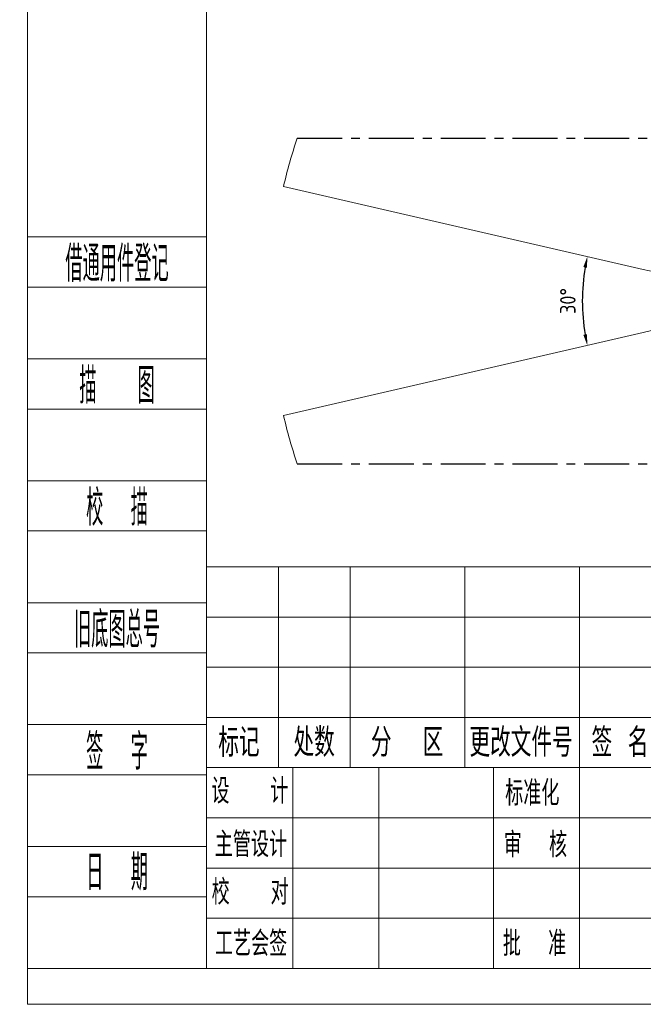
# Model space of a CAD drawing. Header units: millimetres. Extents: x 35469 to 44263, y -24881 to -16268.
# Tile 1 of 231: x 35469 to 37991, y -24881 to -20899. Entities that reach past the tile are written whole.
import ezdxf
from ezdxf.enums import TextEntityAlignment as Align

# ---------------------------------------------------------------- set-up
doc = ezdxf.new("R2010")
doc.units = ezdxf.units.MM
doc.header["$LTSCALE"] = 0.3175
doc.linetypes.add('ACAD_ISO10W100', pattern=[18, 12, -3, 0, -3])
doc.linetypes.add('CENTER', pattern=[50.8, 31.75, -6.35, 6.35, -6.35])
for name, color, linetype, lineweight in [('1轮廓实线层', 7, 'Continuous', 18), ('2细线层', 4, 'Continuous', 13), ('6文字层', 3, 'Continuous', 13), ('7标注层', 4, 'Continuous', 13), ('L2', 6, 'Continuous', 13), ('中心线', 4, 'ACAD_ISO10W100', 20), ('图框层', 7, 'Continuous', 18)]:
    doc.layers.add(name, color=color, linetype=linetype, lineweight=lineweight)
doc.styles.add('PC_TEXTSTYLE', font='ISOCP.SHX', dxfattribs={"width": 0.707, "bigfont": 'GBCBIG.SHX'})
doc.styles.add('仿宋体', font='txt')
doc.styles.add('标准汉字', font='gbenor.shx', dxfattribs={"bigfont": 'gbcbig.shx'})
doc.dimstyles.new('M1：18', dxfattribs={"dimscale": 18, "dimtxt": 3.5, "dimasz": 2.5, "dimexe": 2, "dimexo": 0, "dimgap": 1.5, "dimtad": 1, "dimdec": 1, "dimdsep": 46, "dimtxsty": '标准汉字', "dimcen": 5, "dimdle": 5, "dimclrd": 1, "dimclre": 1, "dimclrt": 256, "dimadec": 4, "dimazin": 2, "dimtfac": 1, "dimtdec": 1, "dimtmove": 0, "dimatfit": 3, "dimfxl": 1, "dimtolj": 1, "dimarcsym": 0})

# ---------------------------------------------------------------- blocks, each defined once
blk = doc.blocks.new('*D25')
at = {"layer": '7标注层', "color": 1, "lineweight": -2, "ltscale": 18, "transparency": 16777216}
blk.add_arc((38544, -22036.6), 799.5, 170.2254, 189.7746, dxfattribs=at)
at = {"layer": '7标注层', "color": 1, "lineweight": 20, "ltscale": 18, "transparency": 16777216}
for points in [[(37748.8, -21899.4), (37763.5, -21902.3), (37765, -21856.7)], [(37763.5, -22170.8), (37748.8, -22173.8), (37765, -22216.4)]]:
    blk.add_solid(points, dxfattribs=at)
at = {"layer": 'Defpoints', "color": 0, "lineweight": 20, "ltscale": 18, "transparency": 16777216}
for p in [(36536.2, -21573), (37991.3, -21909), (37746.8, -21976.2), (37991.3, -22164.2), (36536.2, -22500.1)]:
    blk.add_point(p, dxfattribs=at)
at = {"layer": '7标注层', "ltscale": 18, "transparency": 16777216, "insert": (37686, -22036.6), "char_height": 63, "attachment_point": 5, "rotation": 90, "style": '标准汉字'}
blk.add_mtext('\\A1;30%%D', dxfattribs=at)
blk = doc.blocks.new('ZwmFrameMain_A4^_^无分区图框^_^portrait')
at = {"layer": '1轮廓实线层'}
for q in [(0, 287), (180, 0)]:
    blk.add_line((0, 0), q, dxfattribs=at)
at = {"layer": '2细线层'}
for q in [(-25, 292), (185, -5)]:
    blk.add_line((-25, -5), q, dxfattribs=at)
blk = doc.blocks.new('ZwmFrameMain_纵向标题栏')
at = {"layer": '1轮廓实线层'}
for p, q in [((-180, 56), (0, 56)), ((-180, 0), (-180, 56))]:
    blk.add_line(p, q, dxfattribs=at)
at = {"layer": '2细线层', "color": 6, "linetype": 'Continuous'}
for p, q in [((-170, 28), (-170, 56)), ((-160, 28), (-160, 56)), ((-144, 28), (-144, 56)), ((-128, 0), (-128, 56)), ((-128, 28), (-128, 56)), ((-116, 0), (-116, 56)), ((-100, 0), (-100, 56)), ((-50, 0), (-50, 56)), ((-180, 49), (-100, 49)), ((-180, 42), (-100, 42)), ((-50, 38), (0, 38)), ((-180, 35), (-100, 35)), ((-180, 28), (-50, 28)), ((-168, 0), (-168, 28)), ((-156, 0), (-156, 28)), ((-74, 9), (-74, 28)), ((-62, 9), (-62, 28)), ((-180, 21), (-100, 21)), ((-100, 18), (0, 18)), ((-93.5, 9), (-93.5, 18)), ((-87, 9), (-87, 18)), ((-80.5, 9), (-80.5, 18)), ((-180, 14), (-100, 14)), ((-100, 9), (-50, 9)), ((-180, 7), (-100, 7))]:
    blk.add_line(p, q, dxfattribs=at)
at = {"layer": 'L2', "linetype": 'Continuous'}
blk.add_line((-140, 0), (-140, 28), dxfattribs=at)
at = {"layer": '6文字层', "color": 4, "linetype": 'Continuous', "insert": (-24.91, 42.09), "char_height": 2, "width": 55.1899, "attachment_point": 5, "style": '仿宋体'}
blk.add_mtext('芜湖藦卡机器人科技有限公司', dxfattribs=at)
at = {"layer": '6文字层', "color": 6, "style": '标准汉字'}
for s, insert, char_height, width, attachment_point in [('标记', (-175.5, 31.5), 4, 11.65, 5), ('处数', (-165.01, 31.5), 4, 11.45, 5), ('分  区', (-152.04, 31.5), 4, 19.1643, 5), ('更改文件号', (-136.14, 31.5), 4, 29.3, 5), ('签 名', (-122.34, 31.5), 4, 14.8571, 5), ('年 月 日', (-108.39, 31.5), 4, 23.9643, 5), ('设   计', (-173.97, 24.73), 3.5, 20.0562, 5), ('标准化', (-134.58, 24.45), 3.5, 15.4875, 5), ('阶 段 标 记', (-94.98, 21.04), 4.118, 30.425, 7), ('数量', (-70.82, 21), 4.118, 10.0187, 7), ('比例', (-59.23, 21.15), 4.118, 9.4062, 7), ('主管设计', (-173.82, 17.28), 3.5, 20.2125, 5), ('审  核', (-134.15, 17.23), 3.5, 16.4625, 5), ('校   对', (-173.93, 10.64), 3.5, 20.3187, 5), ('共  张        第  张', (-88.37, 2.32), 3.5, 60.8437, 7), ('工艺会签', (-173.8, 3.47), 3.5, 20.3, 5), ('批  准', (-134.27, 3.47), 3.5, 16.5937, 5)]:
    blk.add_mtext(s, dxfattribs=dict(at, insert=insert, char_height=char_height, width=width, attachment_point=attachment_point))
at = {"layer": '6文字层', "color": 4, "style": 'PC_TEXTSTYLE', "flags": 8}
for tag, height, width, p, p2 in [('产品名称或材料标记', 5.29, 0.911854, (-90.89, 39.38), (-59.53, 39.38)), ('图样名称', 5.88, 2.846512, (-48.82, 25.54), (-1.18, 25.54)), ('图样代号', 5.88, 2.86875, (-48.82, 6.64), (-1.18, 6.64))]:
    blk.add_attdef(tag, text='', height=height, dxfattribs=dict(at, width=width)).set_placement(p, p2, align=Align.FIT)
at = {"layer": '6文字层', "color": 6, "style": 'PC_TEXTSTYLE', "width": 9.241641, "flags": 8}
blk.add_attdef('设计', text='', height=2.5, rotation=359.5768, dxfattribs=at).set_placement((-166.76, 23.52), (-157.52, 23.45), align=Align.FIT)
at = {"layer": '6文字层', "color": 6, "style": 'PC_TEXTSTYLE', "flags": 8}
for tag, height, width, p, p2 in [('审核', 2.5, 2.542374, (-166.6, 16.66), (-157.7, 16.66)), ('重量', 4.12, 1.685865, (-72.82, 11.88), (-63.18, 11.88)), ('比例', 4.12, 1.699352, (-60.82, 11.71), (-51.18, 11.71))]:
    blk.add_attdef(tag, text='', height=height, dxfattribs=dict(at, width=width)).set_placement(p, p2, align=Align.FIT)
blk = doc.blocks.new('ZwmFrameMain_附加栏')
at = {"layer": '2细线层'}
for p, q in [((-25, 102), (0, 102)), ((-25, 95), (0, 95)), ((-25, 85), (0, 85)), ((-25, 78), (0, 78)), ((-25, 68), (0, 68)), ((-25, 61), (0, 61)), ((-25, 51), (0, 51)), ((-25, 44), (0, 44)), ((-25, 34), (0, 34)), ((-25, 27), (0, 27)), ((-25, 17), (0, 17)), ((-25, 10), (0, 10)), ((-25, 0), (0, 0))]:
    blk.add_line(p, q, dxfattribs=at)
at = {"layer": '6文字层', "color": 3, "style": 'PC_TEXTSTYLE'}
for s, width, p in [('借通用件登记', 0.667, (-12.5, 98.5)), ('描   图', 0.6667, (-12.5, 81.5)), ('校  描', 0.667, (-12.5, 64.5)), ('旧底图总号', 0.667, (-12.5, 47.5)), ('签  字', 0.667, (-12.5, 30.5)), ('日  期', 0.667, (-12.49, 13.6))]:
    blk.add_text(s, height=5, dxfattribs=dict(at, width=width)).set_placement(p, align=Align.MIDDLE)
at = {"layer": '6文字层', "style": 'PC_TEXTSTYLE'}
for tag, width, p, p2 in [('借通用件登记', 0.671328, (-23.44, 86.36), (-1.25, 86.36)), ('描图', 2.120922, (-23.44, 69.36), (-1.25, 69.36)), ('校图', 2.149976, (-23.75, 52.06), (-1.25, 52.06)), ('旧底图总号', 0.761452, (-22.84, 35.67), (-1.86, 35.67)), ('签字', 2.026939, (-23.14, 18.37), (-1.56, 18.37)), ('日期', 1.89999, (-22.84, 1.37), (-2.17, 1.37))]:
    blk.add_attdef(tag, text='', height=5, dxfattribs=dict(at, width=width)).set_placement(p, p2, align=Align.FIT)

msp = doc.modelspace()

# ---------------------------------------------------------------- linework, layer by layer
at = {"color": 6, "linetype": 'CENTER', "ltscale": 18}
for p, q in [((36591.315, -21378.547), (40496.65, -21378.547)), ((36591.315, -22694.6), (40496.65, -22694.6))]:
    msp.add_line(p, q, dxfattribs=at)
at = {"layer": '7标注层', "ltscale": 18}
for p, q in [((37991.327, -21908.983), (36536.234, -21573.048)), ((37991.327, -22164.164), (36536.234, -22500.099))]:
    msp.add_line(p, q, dxfattribs=at)
for start, end in [(161.376765, 167), (193, 198.623235)]:
    msp.add_arc((38543.983, -22036.573), 2060.561, start, end, dxfattribs=at)
at = {"layer": '中心线', "ltscale": 18}
for q in [(37991.327, -21908.983), (37991.327, -22164.164)]:
    msp.add_line((38543.983, -22036.573), q, dxfattribs=at)

# ---------------------------------------------------------------- block references
at = {"layer": '图框层', "xscale": 29, "yscale": 29, "zscale": 29}
for name in ['ZwmFrameMain_A4^_^无分区图框^_^portrait', 'ZwmFrameMain_附加栏']:
    msp.add_blockref(name, (36225.038, -24735.793), dxfattribs=at)
at = {"layer": '图框层'}
ref = msp.add_blockref('ZwmFrameMain_纵向标题栏', (41445.038, -24735.793), dxfattribs=dict(at, xscale=29, yscale=29, zscale=29))
ref.add_attrib('比例', '1:29', dxfattribs={"layer": '6文字层', "color": 6, "height": 119.4118, "style": 'PC_TEXTSTYLE', "width": 0.707}).set_placement((39821.038, -24396.279), align=Align.CENTER)
ref.add_attrib('图样名称', '动作范围图', dxfattribs={"layer": '6文字层', "color": 4, "height": 170.5882, "style": 'PC_TEXTSTYLE', "width": 0.707}).set_placement((40720.038, -23995.042), align=Align.CENTER)
ref.add_attrib('产品名称或材料标记', 'MR10L-2050', dxfattribs={"layer": '6文字层', "color": 4, "height": 153.5294, "style": 'PC_TEXTSTYLE', "width": 0.707}).set_placement((39264.047, -23593.84), align=Align.CENTER)

# ---------------------------------------------------------------- dimensions: what is measured, and where the dimension line sits
at = {"layer": '7标注层', "ltscale": 18}
dim = msp.add_angular_dim_2l(base=(37746.788, -21976.166), line1=((37991.327, -21908.983), (36536.234, -21573.048)), line2=((37991.327, -22164.164), (36536.234, -22500.099)), text='30%%D', dimstyle='M1：18', override={"dimtad": 1, "dimtih": 0, "dimtoh": 0, "dimsah": 1, "dimtdec": 4, "dimtzin": 8}, dxfattribs=at)
dim.commit()
dim.dimension.update_dxf_attribs({"geometry": '*D25', "text_midpoint": (37686.003, -22036.573)})

doc.saveas('drawing.dxf')
